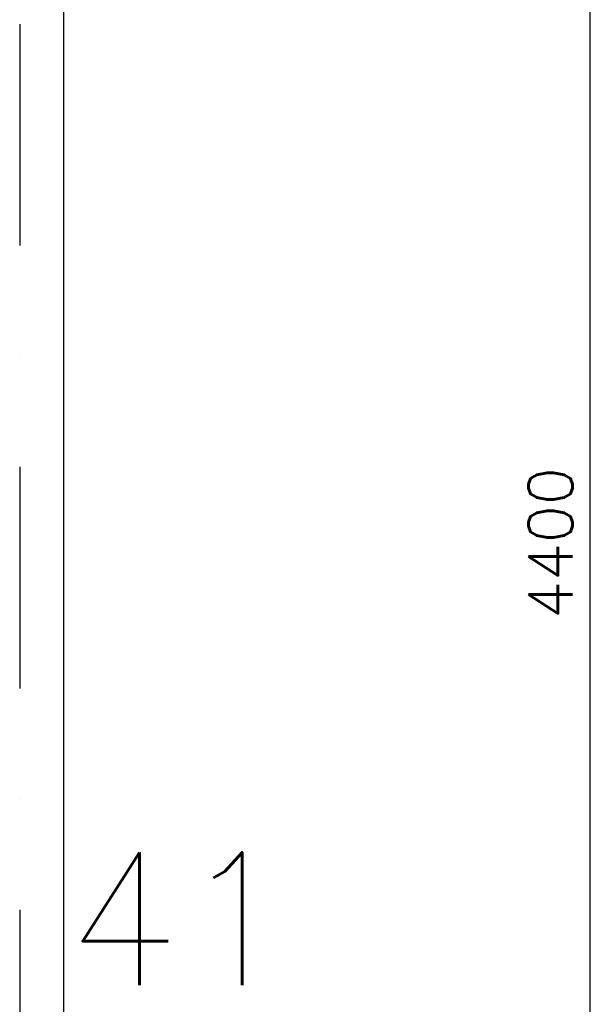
# Model space of a CAD drawing. Extents: x 0 to 118900, y 0 to 84100.
# Tile 16 of 40: x 31072 to 33006, y 25794 to 29129. Entities that reach past the tile are written whole.
import ezdxf
from ezdxf.enums import TextEntityAlignment as Align

# ---------------------------------------------------------------- set-up
doc = ezdxf.new("R2010")
doc.units = 0
doc.header["$LTSCALE"] = 60
doc.header["$MEASUREMENT"] = 0
doc.linetypes.add('DASHDOT', pattern=[25, 12.5, -6.25, 0, -6.25])
for name, color, linetype in [('LAAG25', 4, 'CONTINUOUS'), ('MAAT15', 3, 'CONTINUOUS'), ('STRAMIEN', 3, 'DASHDOT'), ('TXT50', 1, 'CONTINUOUS')]:
    doc.layers.add(name, color=color, linetype=linetype)
doc.styles.add('ROMANS', font='romans')
doc.styles.get("Standard").update_dxf_attribs({"font": 'simplex'})

msp = doc.modelspace()

# ---------------------------------------------------------------- linework, layer by layer
at = {"layer": 'LAAG25'}
msp.add_line((31222.1, 25115.2), (31222.1, 29555.6), dxfattribs=at)
at = {"layer": 'MAAT15'}
msp.add_line((33005.7, 25155.6), (33005.7, 29555.6), dxfattribs=at)
at = {"layer": 'STRAMIEN'}
msp.add_line((31072.1, 47115), (31072.1, 21363.9), dxfattribs=at)

# ---------------------------------------------------------------- texts
at = {"layer": 'MAAT15'}
msp.add_text('4400', height=150, rotation=90, dxfattribs=at).set_placement((32945.7, 27355.6), align=Align.CENTER)
at = {"layer": 'TXT50', "style": 'ROMANS'}
msp.add_text('41', height=450, dxfattribs=at).set_placement((31227.8, 25857.9))

doc.saveas('drawing.dxf')
